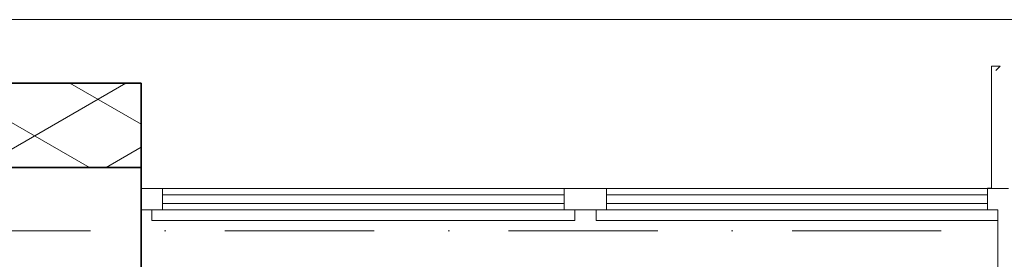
# Model space of a CAD drawing. Header units: millimetres. Extents: x -8078 to 241103, y -4319 to 602442.
# Tile 16 of 148: x 31113 to 33440, y 259794 to 260362. Entities that reach past the tile are written whole.
import ezdxf

# ---------------------------------------------------------------- set-up
doc = ezdxf.new("R2010")
doc.units = ezdxf.units.MM
doc.header["$MEASUREMENT"] = 0
doc.set_wipeout_variables(frame=1)
doc.linetypes.add('Kropki i Kreski', pattern=[6.702778, 3.527778, -1.763889, 0, -1.411111])
doc.linetypes.add('Wipeout_Contour', pattern=[1000, 0, -1000])
for name, color, linetype in [('#podkład', 252, 'Continuous'), ('- A - ocieplenie', 7, 'Continuous'), ('Konstrukcja - Siatka mod', 7, 'Continuous'), ('Konstrukcja - Ściany zewnętrzne', 7, 'Continuous')]:
    doc.layers.add(name, color=color, linetype=linetype)

# ---------------------------------------------------------------- blocks, each defined once
blk = doc.blocks.new('qqe433333')
at = {"layer": 'Konstrukcja - Siatka mod', "color": 252, "linetype": 'Kropki i Kreski', "lineweight": 13, "ltscale": 100}
blk.add_line((-21202.6, 681319.5), (2797.4, 681319.5), dxfattribs=at)
at = {"layer": 'Konstrukcja - Ściany zewnętrzne', "color": 252, "linetype": 'Continuous', "lineweight": 13, "ltscale": 100}
for p, q in [((-6992.6, 681404.5), (-7942.6, 681404.5)), ((-5992.6, 681404.5), (-6892.6, 681404.5)), ((-7942.6, 681384.5), (-6992.6, 681384.5)), ((-7942.6, 681369.5), (-6992.6, 681369.5)), ((-6892.6, 681384.5), (-5992.6, 681384.5)), ((-6892.6, 681369.5), (-5992.6, 681369.5)), ((-5992.6, 681369.5), (-5967.6, 681369.5)), ((-5967.6, 681369.5), (-5967.6, 681139.5)), ((-7967.6, 681344.5), (-7917.6, 681344.5)), ((-7917.6, 681344.5), (-7017.6, 681344.5)), ((-7017.6, 681344.5), (-6967.6, 681344.5)), ((-6917.6, 681344.5), (-6867.6, 681344.5)), ((-6867.6, 681344.5), (-6017.6, 681344.5)), ((-6017.6, 681344.5), (-5967.6, 681344.5))]:
    blk.add_line(p, q, dxfattribs=at)
at = {"color": 252, "linetype": 'Wipeout_Contour', "lineweight": 0, "ltscale": 1895120.118506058}
blk.add_wipeout([(-5042.6, 681819.5), (-8342.6, 681819.5), (-8342.6, 681669.5), (-5042.6, 681669.5)], dxfattribs=at).dxf.layer = '- A - ocieplenie'
at = {"color": 252, "linetype": 'Wipeout_Contour', "lineweight": 0, "ltscale": 1899728.980885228}
blk.add_wipeout([(-7992.6, 681369.5), (-7992.6, 681369.4), (-7967.6, 681369.4), (-7967.6, 681369.5)], dxfattribs=at).dxf.layer = '- A - ocieplenie'
at = {"color": 252, "linetype": 'Wipeout_Contour', "lineweight": 0, "ltscale": 1895710.983282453}
blk.add_wipeout([(-6917.6, 681369.4), (-6917.6, 681369.5), (-6967.6, 681369.5), (-6967.6, 681369.4)], dxfattribs=at).dxf.layer = '- A - ocieplenie'
at = {"layer": '- A - ocieplenie', "color": 252, "linetype": 'Continuous', "lineweight": 20, "ltscale": 100}
for p, q in [((-8342.6, 681819.5), (-5042.6, 681819.5)), ((-7992.6, 681369.4), (-7967.6, 681369.4)), ((-6967.6, 681369.4), (-6917.6, 681369.4))]:
    blk.add_line(p, q, dxfattribs=at)
at = {"layer": 'Konstrukcja - Ściany zewnętrzne', "color": 252, "linetype": 'Continuous', "lineweight": 13, "ltscale": 100}
for p, q in [((-5962.6, 681709.5), (-5982.6, 681709.5)), ((-5972.6, 681699.5), (-5962.6, 681709.5)), ((-7992.6, 681369.5), (-7942.6, 681369.5)), ((-7967.6, 681369.5), (-7967.6, 681344.5)), ((-6992.6, 681369.5), (-6892.6, 681369.5)), ((-6967.6, 681369.5), (-6967.6, 681344.5)), ((-6917.6, 681369.5), (-6917.6, 681344.5))]:
    blk.add_line(p, q, dxfattribs=at)
at = {"color": 252, "linetype": 'Wipeout_Contour', "lineweight": 0, "ltscale": 1896008.677784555}
blk.add_wipeout([(-7992.6, 681469.5), (-5942.6, 681469.5), (-5942.6, 681669.5), (-7992.6, 681669.5)], dxfattribs=at).dxf.layer = '- A - ocieplenie'
at = {"layer": '- A - ocieplenie', "linetype": 'Continuous', "lineweight": 15}
h = blk.add_hatch(dxfattribs=at)
h.set_pattern_fill('Izolacja_miękka_0008', color=252, angle=90, style=0, pattern_type=2)
h.set_pattern_definition([(150, (-1702.6, 957497.23), (-75, -129.90381), []), (210, (-1702.6, 957497.23), (-75, 129.90381), [])])
h.paths.add_polyline_path([(-7992.6, 681669.5), (-8342.6, 681669.5), (-8342.6, 681469.5), (-7992.6, 681469.5)])
at = {"layer": '- A - ocieplenie', "color": 252, "linetype": 'Continuous', "lineweight": 35, "ltscale": 100}
blk.add_line((-8342.6, 681669.5), (-7992.6, 681669.5), dxfattribs=at)
at = {"color": 252, "linetype": 'Wipeout_Contour', "lineweight": 0, "ltscale": 1895883.274393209}
blk.add_wipeout([(-7992.6, 681419.5), (-5942.6, 681419.5), (-5942.6, 681469.5), (-7992.6, 681469.5)], dxfattribs=at).dxf.layer = '- A - ocieplenie'
at = {"layer": '- A - ocieplenie', "color": 252, "linetype": 'Continuous', "lineweight": 35, "ltscale": 100}
for p in [(-7992.6, 681669.5), (-8342.6, 681469.5)]:
    blk.add_line(p, (-7992.6, 681469.5), dxfattribs=at)
at = {"layer": 'Konstrukcja - Ściany zewnętrzne', "color": 252, "linetype": 'Continuous', "lineweight": 13, "ltscale": 100}
for p, q in [((-5982.6, 681709.5), (-5982.6, 681420.5)), ((-7992.6, 681419.5), (-7942.6, 681419.5)), ((-7942.6, 681419.5), (-6992.6, 681419.5)), ((-7942.6, 681419.5), (-7942.6, 681369.5)), ((-6992.6, 681419.5), (-6992.6, 681369.5)), ((-6992.6, 681419.5), (-6892.6, 681419.5)), ((-6892.6, 681419.5), (-5992.6, 681419.5)), ((-6892.6, 681419.5), (-6892.6, 681369.5)), ((-5982.6, 681420.5), (-5992.6, 681420.5)), ((-5992.6, 681419.5), (-5992.6, 681369.5)), ((-5992.6, 681419.5), (-5942.6, 681419.5))]:
    blk.add_line(p, q, dxfattribs=at)
at = {"layer": 'Konstrukcja - Ściany zewnętrzne', "color": 252, "linetype": 'Continuous', "lineweight": 35, "ltscale": 100, "flags": 128}
blk.add_lwpolyline([(-7992.6, 681469.5), (-7992.6, 681419.5), (-7992.6, 681369.5), (-7992.6, 681169.5)], dxfattribs=at)

msp = doc.modelspace()

# ---------------------------------------------------------------- block references
at = {"layer": '#podkład'}
msp.add_blockref('qqe433333', (39392.7, -421457.7), dxfattribs=at)

doc.saveas('drawing.dxf')
